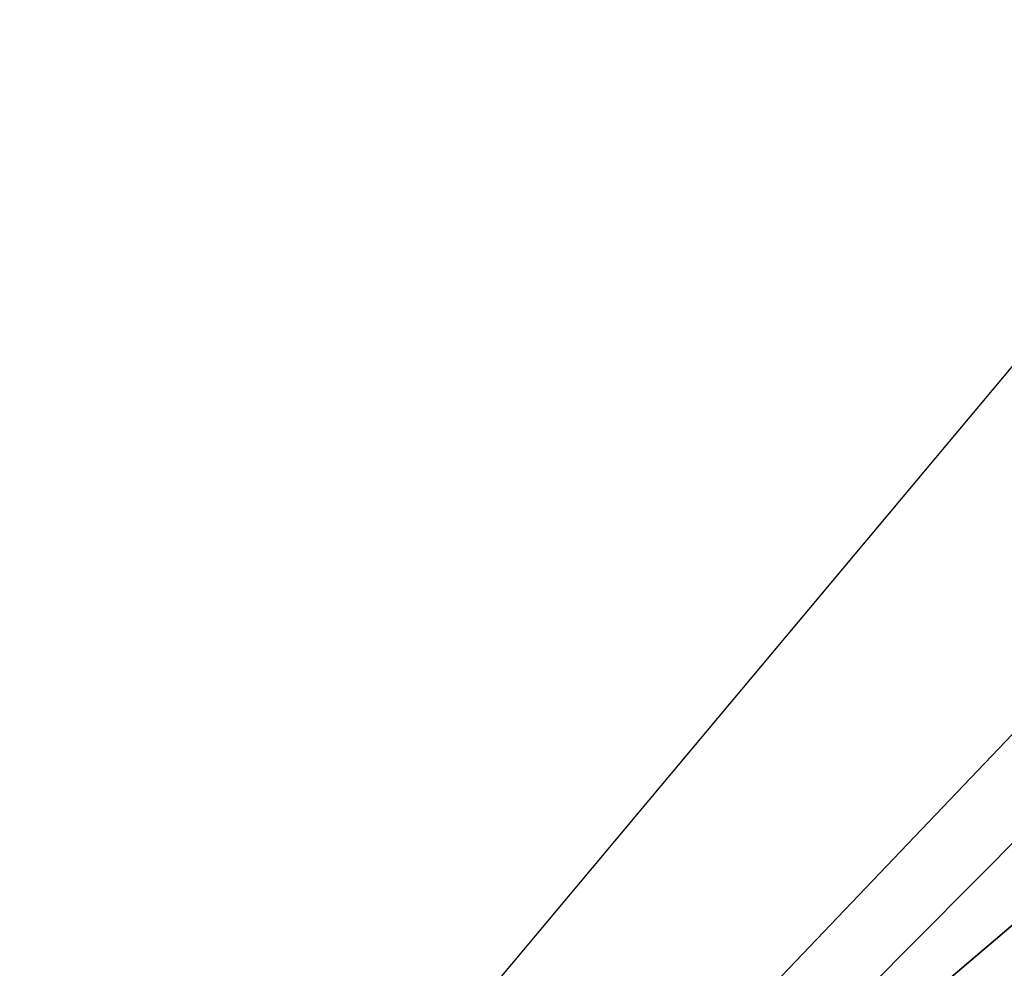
# Model space of a CAD drawing. Extents: x 0.3 to 31.7, y -15.7 to 15.7.
# Tile 14 of 80: x 5.03695 to 5.041, y -10.91035 to -10.90644. Entities that reach past the tile are written whole.
import ezdxf

# ---------------------------------------------------------------- set-up
doc = ezdxf.new("R2010")
doc.units = 0
doc.header["$MEASUREMENT"] = 0
doc.layers.get('0').update_dxf_attribs({"linetype": 'CONTINUOUS'})

# ---------------------------------------------------------------- blocks, each defined once
blk = doc.blocks.new('LUXORA_ZWIS_DU_Y_STL')
at = {"color": 0}
for p, q in [((5.0369999, -10.9136074, 0.7144008), (5.1190684, -10.8276307, 0.7100825)), ((5.0369999, -10.9136074, 0.7144008), (5.1190684, -10.8276307, 0.7100825)), ((5.0307182, -10.9201951, 4.1543618), (5.1059092, -10.830322, 4.1500437)), ((5.0307182, -10.9201951, 4.1543618), (5.1059092, -10.830322, 4.1500437)), ((5.0369999, -10.9136074, 0.7144008), (5.1274728, -10.8364556, 0.7172396)), ((5.0369999, -10.9136074, 0.7144008), (5.1274728, -10.8364556, 0.7172396)), ((5.0307182, -10.9201951, 4.1543618), (5.1133482, -10.8371825, 4.159909)), ((5.0307182, -10.9201951, 4.1543618), (5.1133482, -10.8371825, 4.159909))]:
    blk.add_line(p, q, dxfattribs=at)
mesh = blk.add_polyface(dxfattribs=at)
corners = [(5.0959526, -10.8211391, 4.1460109), (5.0113828, -10.9023627, 4.1465312), (5.0154618, -10.908411, 4.1460109)]
mesh.append_faces([[corners[k] for k in face] for face in [(0, 1, 2)]], dxfattribs={"color": 0})
mesh = blk.add_polyface(dxfattribs=at)
corners = [(5.1190684, -10.8276307, 0.7100825), (5.0336859, -10.8986406, 0.6980819), (5.1139201, -10.8222253, 0.6980819), (5.0343146, -10.9083509, 0.7100825)]
mesh.append_faces([[corners[k] for k in face] for face in [(0, 1, 2), (1, 0, 3)]], dxfattribs={"vtx0": -1, "color": 0})
mesh = blk.add_polyface(dxfattribs=at)
corners = [(5.1274728, -10.8364556, 0.7172396), (5.0369999, -10.9136074, 0.7144008), (5.1190684, -10.8276307, 0.7100825)]
mesh.append_faces([[corners[k] for k in face] for face in [(0, 1, 2)]], dxfattribs={"color": 0})
mesh = blk.add_polyface(dxfattribs=at)
corners = [(5.1274728, -10.8364556, 0.7172396), (5.0410882, -10.9187293, 0.7172396), (5.0369999, -10.9136074, 0.7144008)]
mesh.append_faces([[corners[k] for k in face] for face in [(0, 1, 2)]], dxfattribs={"color": 0})

msp = doc.modelspace()

# ---------------------------------------------------------------- block references
at = {"color": 0}
msp.add_blockref('LUXORA_ZWIS_DU_Y_STL', (0, 0), dxfattribs=at)

doc.saveas('drawing.dxf')
